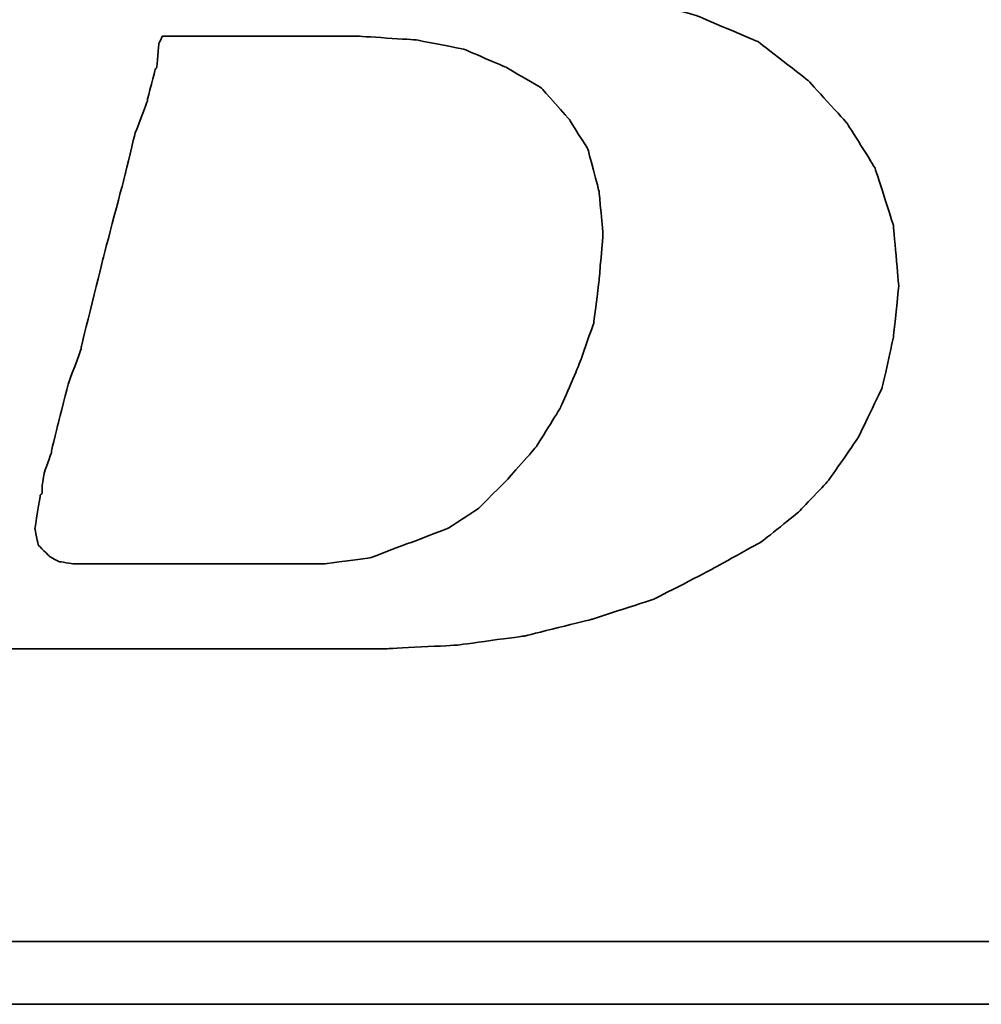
# Model space of a CAD drawing. Header units: millimetres. Extents: x 6 to 163, y -1 to 94.
# Tile 30 of 50: x 126.78 to 127.91, y 46.02 to 47.17. Entities that reach past the tile are written whole.
import ezdxf

# ---------------------------------------------------------------- set-up
doc = ezdxf.new("R2010")
doc.units = ezdxf.units.MM
doc.header["$LTSCALE"] = 0.1
doc.layers.add('DIM', color=4, linetype='CONTINUOUS')
doc.layers.add('layer 1', color=7, linetype='CONTINUOUS')

# ---------------------------------------------------------------- blocks, each defined once
blk = doc.blocks.new('TBI MOTION logo(完整正式版)')
at = {"layer": 'layer 1', "color": 22, "lineweight": 35}
for points, knots in [([(-64.65375, -6.86375), (-64.65375, -6.86375), (-64.84375, -7.29625), (-64.84375, -7.29625), (-64.84375, -7.29625), (-64.84375, -7.29625), (-64.86875, -7.34375), (-64.86875, -7.34375), (-64.86875, -7.34375), (-64.86875, -7.34375), (-64.86875, -7.36875), (-64.86875, -7.36875), (-64.86875, -7.36875), (-64.86875, -7.36875), (-65.15375, -7.65375), (-65.15375, -7.65375), (-65.15375, -7.65375), (-65.15375, -7.65375), (-65.17875, -7.65375), (-65.17875, -7.65375), (-65.17875, -7.65375), (-65.17875, -7.65375), (-65.20375, -7.67875), (-65.20375, -7.67875), (-65.20375, -7.67875), (-65.20375, -7.67875), (-65.58875, -7.87125), (-65.58875, -7.87125), (-65.58875, -7.87125), (-65.58875, -7.87125), (-65.63375, -7.87125), (-65.63375, -7.87125), (-65.63375, -7.87125), (-65.63375, -7.87125), (-65.65875, -7.89375), (-65.65875, -7.89375), (-65.65875, -7.89375), (-65.65875, -7.89375), (-66.09375, -7.94375), (-66.09375, -7.94375), (-66.09375, -7.94375), (-66.09375, -7.94375), (-66.11375, -7.94375), (-66.11375, -7.94375), (-66.11375, -7.94375), (-66.11375, -7.94375), (-66.16375, -7.94375), (-66.16375, -7.94375), (-66.16375, -7.94375), (-66.16375, -7.94375), (-66.30875, -7.94375), (-66.30875, -7.94375), (-66.30875, -7.94375), (-66.30875, -7.94375), (-66.69375, -7.94375), (-66.69375, -7.94375), (-66.69375, -7.94375), (-66.69375, -7.94375), (-67.07375, -7.94375), (-67.07375, -7.94375), (-67.07375, -7.94375), (-67.07375, -7.94375), (-67.12375, -7.94375), (-67.12375, -7.94375), (-67.12375, -7.94375), (-67.12375, -7.94375), (-67.12375, -7.96625), (-67.12375, -7.96625), (-67.12375, -7.96625), (-67.12375, -7.96625), (-67.14875, -7.99125), (-67.14875, -7.99125), (-67.14875, -7.99125), (-67.14875, -7.99125), (-67.24375, -8.34875), (-67.24375, -8.34875), (-67.24375, -8.34875), (-67.24375, -8.34875), (-67.31375, -8.68625), (-67.31375, -8.68625), (-67.31375, -8.68625), (-67.31375, -8.68625), (-67.26875, -8.68625), (-67.26875, -8.68625), (-67.26875, -8.68625), (-67.26875, -8.68625), (-67.07375, -8.68625), (-67.07375, -8.68625), (-67.07375, -8.68625), (-67.07375, -8.68625), (-66.54875, -8.68625), (-66.54875, -8.68625), (-66.54875, -8.68625), (-66.54875, -8.68625), (-65.82625, -8.68625), (-65.82625, -8.68625), (-65.82625, -8.68625), (-65.82625, -8.68625), (-65.01375, -8.68625), (-65.01375, -8.68625), (-65.01375, -8.68625), (-65.01375, -8.68625), (-64.05375, -8.68625), (-64.05375, -8.68625), (-64.05375, -8.68625), (-64.05375, -8.68625), (-62.08375, -8.68625), (-62.08375, -8.68625), (-62.08375, -8.68625), (-62.08375, -8.68625), (-60.06875, -8.68625), (-60.06875, -8.68625), (-60.06875, -8.68625), (-60.06875, -8.68625), (-59.10875, -8.68625), (-59.10875, -8.68625), (-59.10875, -8.68625), (-59.10875, -8.68625), (-58.29375, -8.68625), (-58.29375, -8.68625), (-58.29375, -8.68625), (-58.29375, -8.68625), (-57.57375, -8.68625), (-57.57375, -8.68625), (-57.57375, -8.68625), (-57.57375, -8.68625), (-57.04875, -8.68625), (-57.04875, -8.68625), (-57.04875, -8.68625), (-57.04875, -8.68625), (-56.85375, -8.68625), (-56.85375, -8.68625), (-56.85375, -8.68625), (-56.85375, -8.68625), (-56.70875, -8.68625), (-56.70875, -8.68625), (-56.70875, -8.68625), (-56.70875, -8.68625), (-56.61375, -8.68625), (-56.61375, -8.68625), (-56.61375, -8.68625), (-56.61375, -8.68625), (-56.56875, -8.68625), (-56.56875, -8.68625), (-56.56875, -8.68625), (-56.56875, -8.68625), (-55.65375, -8.63875), (-55.65375, -8.63875), (-55.65375, -8.63875), (-55.65375, -8.63875), (-54.76875, -8.51875), (-54.76875, -8.51875), (-54.76875, -8.51875), (-54.76875, -8.51875), (-53.90375, -8.30375), (-53.90375, -8.30375), (-53.90375, -8.30375), (-53.90375, -8.30375), (-53.08875, -8.03875), (-53.08875, -8.03875), (-53.08875, -8.03875), (-53.08875, -8.03875), (-52.34375, -7.65375), (-52.34375, -7.65375), (-52.34375, -7.65375), (-52.34375, -7.65375), (-51.69875, -7.29625), (-51.69875, -7.29625), (-51.69875, -7.29625), (-51.69875, -7.29625), (-51.21875, -6.91125), (-51.21875, -6.91125), (-51.21875, -6.91125), (-51.21875, -6.91125), (-50.83375, -6.50375), (-50.83375, -6.50375), (-50.83375, -6.50375), (-50.83375, -6.50375), (-50.44875, -5.94875), (-50.44875, -5.94875), (-50.44875, -5.94875), (-50.44875, -5.94875), (-50.13875, -5.30375), (-50.13875, -5.30375), (-50.13875, -5.30375), (-50.13875, -5.30375), (-49.99375, -4.65375), (-49.99375, -4.65375), (-49.99375, -4.65375), (-49.99375, -4.65375), (-49.92375, -3.98375), (-49.92375, -3.98375), (-49.92375, -3.98375), (-49.92375, -3.98375), (-49.99375, -3.19374), (-49.99375, -3.19374), (-49.99375, -3.19374), (-49.99375, -3.19374), (-50.23374, -2.44874), (-50.23374, -2.44874), (-50.23374, -2.44874), (-50.23374, -2.44874), (-50.59375, -1.87374), (-50.59375, -1.87374), (-50.59375, -1.87374), (-50.59375, -1.87374), (-51.09875, -1.31874), (-51.09875, -1.31874), (-51.09875, -1.31874), (-51.09875, -1.31874), (-51.74375, -0.81875), (-51.74375, -0.81875), (-51.74375, -0.81875), (-51.74375, -0.81875), (-52.53875, -0.48125), (-52.53875, -0.48125), (-52.53875, -0.48125), (-52.53875, -0.48125), (-53.47375, -0.21875), (-53.47375, -0.21875), (-53.47375, -0.21875), (-53.47375, -0.21875), (-54.52875, -0.04874), (-54.52875, -0.04874), (-54.52875, -0.04874), (-54.52875, -0.04874), (-55.65375, 0.12125), (-55.65375, 0.12125), (-55.65375, 0.12125), (-55.65375, 0.12125), (-54.50375, 0.28624), (-54.50375, 0.28624), (-54.50375, 0.28624), (-54.50375, 0.28624), (-53.83375, 0.38124), (-53.83375, 0.38124), (-53.83375, 0.38124), (-53.83375, 0.38124), (-53.18375, 0.50125), (-53.18375, 0.50125), (-53.18375, 0.50125), (-53.18375, 0.50125), (-52.55875, 0.66874), (-52.55875, 0.66874), (-52.55875, 0.66874), (-52.55875, 0.66874), (-52.03375, 0.86124), (-52.03375, 0.86124), (-52.03375, 0.86124), (-52.03375, 0.86124), (-51.50374, 1.03124), (-51.50374, 1.03124), (-51.50374, 1.03124), (-51.50374, 1.03124), (-51.09875, 1.27125), (-51.09875, 1.27125), (-51.09875, 1.27125), (-51.09875, 1.27125), (-50.71375, 1.48624), (-50.71375, 1.48624), (-50.71375, 1.48624), (-50.71375, 1.48624), (-50.37625, 1.77625), (-50.37625, 1.77625), (-50.37625, 1.77625), (-50.37625, 1.77625), (-49.82375, 2.37625), (-49.82375, 2.37625), (-49.82375, 2.37625), (-49.82375, 2.37625), (-49.41875, 2.99625), (-49.41875, 2.99625), (-49.41875, 2.99625), (-49.41875, 2.99625), (-49.22375, 3.76625), (-49.22375, 3.76625), (-49.22375, 3.76625), (-49.22375, 3.76625), (-49.15375, 4.50874), (-49.15375, 4.50874), (-49.15375, 4.50874), (-49.15375, 4.50874), (-49.20375, 5.25125), (-49.20375, 5.25125), (-49.20375, 5.25125), (-49.20375, 5.25125), (-49.41875, 5.92625), (-49.41875, 5.92625), (-49.41875, 5.92625), (-49.41875, 5.92625), (-49.77875, 6.47625), (-49.77875, 6.47625), (-49.77875, 6.47625), (-49.77875, 6.47625), (-50.33125, 7.02624), (-50.33125, 7.02624), (-50.33125, 7.02624), (-50.33125, 7.02624), (-51.00125, 7.43625), (-51.00125, 7.43625), (-51.00125, 7.43625), (-51.00125, 7.43625), (-51.79375, 7.72625), (-51.79375, 7.72625), (-51.79375, 7.72625), (-51.79375, 7.72625), (-52.72875, 7.89124), (-52.72875, 7.89124), (-52.72875, 7.89124), (-52.72875, 7.89124), (-53.83375, 7.98625), (-53.83375, 7.98625), (-53.83375, 7.98625), (-53.83375, 7.98625), (-53.92875, 7.98625), (-53.92875, 7.98625), (-53.92875, 7.98625), (-53.92875, 7.98625), (-54.26375, 7.98625), (-54.26375, 7.98625), (-54.26375, 7.98625), (-54.26375, 7.98625), (-54.74375, 7.98625), (-54.74375, 7.98625), (-54.74375, 7.98625), (-54.74375, 7.98625), (-55.36875, 7.98625), (-55.36875, 7.98625), (-55.36875, 7.98625), (-55.36875, 7.98625), (-56.13375, 7.98625), (-56.13375, 7.98625), (-56.13375, 7.98625), (-56.13375, 7.98625), (-56.94875, 7.98625), (-56.94875, 7.98625), (-56.94875, 7.98625), (-56.94875, 7.98625), (-58.77625, 7.98625), (-58.77625, 7.98625), (-58.77625, 7.98625), (-58.77625, 7.98625), (-60.59875, 7.98625), (-60.59875, 7.98625), (-60.59875, 7.98625), (-60.59875, 7.98625), (-61.41375, 7.98625), (-61.41375, 7.98625), (-61.41375, 7.98625), (-61.41375, 7.98625), (-62.17875, 7.98625), (-62.17875, 7.98625), (-62.17875, 7.98625), (-62.17875, 7.98625), (-62.80375, 7.98625), (-62.80375, 7.98625), (-62.80375, 7.98625), (-62.80375, 7.98625), (-63.30625, 7.98625), (-63.30625, 7.98625), (-63.30625, 7.98625), (-63.30625, 7.98625), (-63.57375, 7.98625), (-63.57375, 7.98625), (-63.57375, 7.98625), (-63.57375, 7.98625), (-63.57375, 7.96375), (-63.57375, 7.96375), (-63.57375, 7.96375), (-63.57375, 7.96375), (-63.59875, 7.94125), (-63.59875, 7.94125), (-63.59875, 7.94125), (-63.59875, 7.94125), (-63.69375, 7.55625), (-63.69375, 7.55625), (-63.69375, 7.55625), (-63.69375, 7.55625), (-63.76375, 7.24624), (-63.76375, 7.24624), (-63.76375, 7.24624), (-63.76375, 7.24624), (-63.23875, 7.24624), (-63.23875, 7.24624), (-63.23875, 7.24624), (-63.23875, 7.24624), (-62.75875, 7.24624), (-62.75875, 7.24624), (-62.75875, 7.24624), (-62.75875, 7.24624), (-62.61125, 7.24624), (-62.61125, 7.24624), (-62.61125, 7.24624), (-62.61125, 7.24624), (-62.56625, 7.24624), (-62.56625, 7.24624), (-62.56625, 7.24624), (-62.56625, 7.24624), (-62.22875, 7.24624), (-62.22875, 7.24624), (-62.22875, 7.24624), (-62.22875, 7.24624), (-62.20375, 7.24624), (-62.20375, 7.24624), (-62.20375, 7.24624), (-62.20375, 7.24624), (-62.17875, 7.21875), (-62.17875, 7.21875), (-62.17875, 7.21875), (-62.17875, 7.21875), (-61.96375, 7.17125), (-61.96375, 7.17125), (-61.96375, 7.17125), (-61.96375, 7.17125), (-61.72375, 7.12624), (-61.72375, 7.12624), (-61.72375, 7.12624), (-61.72375, 7.12624), (-61.70375, 7.12624), (-61.70375, 7.12624), (-61.70375, 7.12624), (-61.70375, 7.12624), (-61.55875, 7.07624), (-61.55875, 7.07624), (-61.55875, 7.07624), (-61.55875, 7.07624), (-61.50875, 7.07624), (-61.50875, 7.07624), (-61.50875, 7.07624), (-61.50875, 7.07624), (-61.48375, 7.02624), (-61.48375, 7.02624), (-61.48375, 7.02624), (-61.48375, 7.02624), (-61.31875, 6.83375), (-61.31875, 6.83375), (-61.31875, 6.83375), (-61.31875, 6.83375), (-61.29375, 6.81125), (-61.29375, 6.81125), (-61.29375, 6.81125), (-61.29375, 6.81125), (-61.29375, 6.78625), (-61.29375, 6.78625), (-61.29375, 6.78625), (-61.29375, 6.78625), (-61.19875, 6.50124), (-61.19875, 6.50124), (-61.19875, 6.50124), (-61.19875, 6.50124), (-61.17375, 6.45124), (-61.17375, 6.45124), (-61.17375, 6.45124), (-61.17375, 6.45124), (-61.19875, 6.40625), (-61.19875, 6.40625), (-61.19875, 6.40625), (-61.19875, 6.40625), (-61.26875, 5.99624), (-61.26875, 5.99624), (-61.26875, 5.99624), (-61.26875, 5.99624), (-61.26875, 5.85125), (-61.26875, 5.85125), (-61.26875, 5.85125), (-61.26875, 5.85125), (-61.26875, 5.82625), (-61.26875, 5.82625), (-61.26875, 5.82625), (-61.26875, 5.82625), (-61.29375, 5.80625), (-61.29375, 5.80625), (-61.29375, 5.80625), (-61.29375, 5.80625), (-61.34125, 5.66125), (-61.34125, 5.66125), (-61.34125, 5.66125), (-61.34125, 5.66125), (-61.41375, 5.44625), (-61.41375, 5.44625), (-61.41375, 5.44625), (-61.41375, 5.44625), (-61.48375, 5.15625), (-61.48375, 5.15625), (-61.48375, 5.15625), (-61.48375, 5.15625), (-61.58375, 4.82124), (-61.58375, 4.82124), (-61.58375, 4.82124), (-61.58375, 4.82124), (-61.79875, 4.00375), (-61.79875, 4.00375), (-61.79875, 4.00375), (-61.79875, 4.00375), (-62.05875, 2.99625), (-62.05875, 2.99625), (-62.05875, 2.99625), (-62.05875, 2.99625), (-62.34875, 1.91625), (-62.34875, 1.91625), (-62.34875, 1.91625), (-62.34875, 1.91625), (-62.97375, -0.41124), (-62.97375, -0.41124), (-62.97375, -0.41124), (-62.97375, -0.41124), (-63.59875, -2.75875), (-63.59875, -2.75875), (-63.59875, -2.75875), (-63.59875, -2.75875), (-63.88375, -3.86374), (-63.88375, -3.86374), (-63.88375, -3.86374), (-63.88375, -3.86374), (-64.14875, -4.82374), (-64.14875, -4.82374), (-64.14875, -4.82374), (-64.14875, -4.82374), (-64.36375, -5.64125), (-64.36375, -5.64125), (-64.36375, -5.64125), (-64.36375, -5.64125), (-64.43625, -5.97625), (-64.43625, -5.97625), (-64.43625, -5.97625), (-64.43625, -5.97625), (-64.50875, -6.28625), (-64.50875, -6.28625), (-64.50875, -6.28625), (-64.50875, -6.28625), (-64.50875, -6.30875), (-64.50875, -6.30875), (-64.50875, -6.30875), (-64.50875, -6.30875), (-64.57875, -6.50375), (-64.57875, -6.50375), (-64.57875, -6.50375), (-64.57875, -6.50375), (-64.62875, -6.69625), (-64.62875, -6.69625), (-64.62875, -6.69625), (-64.62875, -6.69625), (-64.62875, -6.76875), (-64.62875, -6.76875), (-64.62875, -6.76875), (-64.62875, -6.76875), (-64.62875, -6.81375), (-64.62875, -6.81375), (-64.62875, -6.81375), (-64.62875, -6.81375), (-64.62875, -6.83875), (-64.62875, -6.83875), (-64.62875, -6.83875), (-64.62875, -6.83875), (-64.65375, -6.86375), (-64.65375, -6.86375)], [0, 0, 0, 0, 0.00719424, 0.00719424, 0.00719424, 0.00719425, 0.01438849, 0.01438849, 0.01438849, 0.0143885, 0.02158273, 0.02158273, 0.02158273, 0.02158274, 0.02877698, 0.02877698, 0.02877698, 0.02877699, 0.03597122, 0.03597122, 0.03597122, 0.03597123, 0.04316547, 0.04316547, 0.04316547, 0.04316548, 0.05035971, 0.05035971, 0.05035971, 0.05035972, 0.05755396, 0.05755396, 0.05755396, 0.05755397, 0.0647482, 0.0647482, 0.0647482, 0.06474821, 0.07194245, 0.07194245, 0.07194245, 0.07194246, 0.07913669, 0.07913669, 0.07913669, 0.0791367, 0.08633094, 0.08633094, 0.08633094, 0.08633095, 0.09352518, 0.09352518, 0.09352518, 0.09352519, 0.10071942, 0.10071942, 0.10071942, 0.10071943, 0.10791367, 0.10791367, 0.10791367, 0.10791368, 0.11510791, 0.11510791, 0.11510791, 0.11510792, 0.12230216, 0.12230216, 0.12230216, 0.12230217, 0.1294964, 0.1294964, 0.1294964, 0.12949641, 0.13669065, 0.13669065, 0.13669065, 0.13669066, 0.14388489, 0.14388489, 0.14388489, 0.1438849, 0.15107914, 0.15107914, 0.15107914, 0.15107915, 0.15827338, 0.15827338, 0.15827338, 0.15827339, 0.16546763, 0.16546763, 0.16546763, 0.16546764, 0.17266187, 0.17266187, 0.17266187, 0.17266188, 0.17985612, 0.17985612, 0.17985612, 0.17985613, 0.18705036, 0.18705036, 0.18705036, 0.18705037, 0.1942446, 0.1942446, 0.1942446, 0.19424461, 0.20143885, 0.20143885, 0.20143885, 0.20143886, 0.20863309, 0.20863309, 0.20863309, 0.2086331, 0.21582734, 0.21582734, 0.21582734, 0.21582735, 0.22302158, 0.22302158, 0.22302158, 0.22302159, 0.23021583, 0.23021583, 0.23021583, 0.23021584, 0.23741007, 0.23741007, 0.23741007, 0.23741008, 0.24460432, 0.24460432, 0.24460432, 0.24460433, 0.25179856, 0.25179856, 0.25179856, 0.25179857, 0.25899281, 0.25899281, 0.25899281, 0.25899282, 0.26618705, 0.26618705, 0.26618705, 0.26618706, 0.27338129, 0.27338129, 0.27338129, 0.2733813, 0.28057554, 0.28057554, 0.28057554, 0.28057555, 0.28776978, 0.28776978, 0.28776978, 0.28776979, 0.29496403, 0.29496403, 0.29496403, 0.29496404, 0.30215827, 0.30215827, 0.30215827, 0.30215828, 0.30935252, 0.30935252, 0.30935252, 0.30935253, 0.31654676, 0.31654676, 0.31654676, 0.31654677, 0.32374101, 0.32374101, 0.32374101, 0.32374102, 0.33093525, 0.33093525, 0.33093525, 0.33093526, 0.3381295, 0.3381295, 0.3381295, 0.33812951, 0.34532374, 0.34532374, 0.34532374, 0.34532375, 0.35251799, 0.35251799, 0.35251799, 0.352518, 0.35971223, 0.35971223, 0.35971223, 0.35971224, 0.36690647, 0.36690647, 0.36690647, 0.36690648, 0.37410072, 0.37410072, 0.37410072, 0.37410073, 0.38129496, 0.38129496, 0.38129496, 0.38129497, 0.38848921, 0.38848921, 0.38848921, 0.38848922, 0.39568345, 0.39568345, 0.39568345, 0.39568346, 0.4028777, 0.4028777, 0.4028777, 0.40287771, 0.41007194, 0.41007194, 0.41007194, 0.41007195, 0.41726619, 0.41726619, 0.41726619, 0.4172662, 0.42446043, 0.42446043, 0.42446043, 0.42446044, 0.43165468, 0.43165468, 0.43165468, 0.43165469, 0.43884892, 0.43884892, 0.43884892, 0.43884893, 0.44604317, 0.44604317, 0.44604317, 0.44604318, 0.45323741, 0.45323741, 0.45323741, 0.45323742, 0.46043165, 0.46043165, 0.46043165, 0.46043166, 0.4676259, 0.4676259, 0.4676259, 0.46762591, 0.47482014, 0.47482014, 0.47482014, 0.47482015, 0.48201439, 0.48201439, 0.48201439, 0.4820144, 0.48920863, 0.48920863, 0.48920863, 0.48920864, 0.49640288, 0.49640288, 0.49640288, 0.49640289, 0.50359712, 0.50359712, 0.50359712, 0.50359713, 0.51079137, 0.51079137, 0.51079137, 0.51079138, 0.51798561, 0.51798561, 0.51798561, 0.51798562, 0.52517986, 0.52517986, 0.52517986, 0.52517987, 0.5323741, 0.5323741, 0.5323741, 0.53237411, 0.53956835, 0.53956835, 0.53956835, 0.53956836, 0.54676259, 0.54676259, 0.54676259, 0.5467626, 0.55395683, 0.55395683, 0.55395683, 0.55395684, 0.56115108, 0.56115108, 0.56115108, 0.56115109, 0.56834532, 0.56834532, 0.56834532, 0.56834533, 0.57553957, 0.57553957, 0.57553957, 0.57553958, 0.58273381, 0.58273381, 0.58273381, 0.58273382, 0.58992806, 0.58992806, 0.58992806, 0.58992807, 0.5971223, 0.5971223, 0.5971223, 0.59712231, 0.60431655, 0.60431655, 0.60431655, 0.60431656, 0.61151079, 0.61151079, 0.61151079, 0.6115108, 0.61870504, 0.61870504, 0.61870504, 0.61870505, 0.62589928, 0.62589928, 0.62589928, 0.62589929, 0.63309353, 0.63309353, 0.63309353, 0.63309354, 0.64028777, 0.64028777, 0.64028777, 0.64028778, 0.64748201, 0.64748201, 0.64748201, 0.64748202, 0.65467626, 0.65467626, 0.65467626, 0.65467627, 0.6618705, 0.6618705, 0.6618705, 0.66187051, 0.66906475, 0.66906475, 0.66906475, 0.66906476, 0.67625899, 0.67625899, 0.67625899, 0.676259, 0.68345324, 0.68345324, 0.68345324, 0.68345325, 0.69064748, 0.69064748, 0.69064748, 0.69064749, 0.69784173, 0.69784173, 0.69784173, 0.69784174, 0.70503597, 0.70503597, 0.70503597, 0.70503598, 0.71223022, 0.71223022, 0.71223022, 0.71223023, 0.71942446, 0.71942446, 0.71942446, 0.71942447, 0.72661871, 0.72661871, 0.72661871, 0.72661872, 0.73381295, 0.73381295, 0.73381295, 0.73381296, 0.74100719, 0.74100719, 0.74100719, 0.7410072, 0.74820144, 0.74820144, 0.74820144, 0.74820145, 0.75539568, 0.75539568, 0.75539568, 0.75539569, 0.76258993, 0.76258993, 0.76258993, 0.76258994, 0.76978417, 0.76978417, 0.76978417, 0.76978418, 0.77697842, 0.77697842, 0.77697842, 0.77697843, 0.78417266, 0.78417266, 0.78417266, 0.78417267, 0.79136691, 0.79136691, 0.79136691, 0.79136692, 0.79856115, 0.79856115, 0.79856115, 0.79856116, 0.8057554, 0.8057554, 0.8057554, 0.80575541, 0.81294964, 0.81294964, 0.81294964, 0.81294965, 0.82014388, 0.82014388, 0.82014388, 0.82014389, 0.82733813, 0.82733813, 0.82733813, 0.82733814, 0.83453237, 0.83453237, 0.83453237, 0.83453238, 0.84172662, 0.84172662, 0.84172662, 0.84172663, 0.84892086, 0.84892086, 0.84892086, 0.84892087, 0.85611511, 0.85611511, 0.85611511, 0.85611512, 0.86330935, 0.86330935, 0.86330935, 0.86330936, 0.8705036, 0.8705036, 0.8705036, 0.87050361, 0.87769784, 0.87769784, 0.87769784, 0.87769785, 0.88489209, 0.88489209, 0.88489209, 0.8848921, 0.89208633, 0.89208633, 0.89208633, 0.89208634, 0.89928058, 0.89928058, 0.89928058, 0.89928059, 0.90647482, 0.90647482, 0.90647482, 0.90647483, 0.91366906, 0.91366906, 0.91366906, 0.91366907, 0.92086331, 0.92086331, 0.92086331, 0.92086332, 0.92805755, 0.92805755, 0.92805755, 0.92805756, 0.9352518, 0.9352518, 0.9352518, 0.93525181, 0.94244604, 0.94244604, 0.94244604, 0.94244605, 0.94964029, 0.94964029, 0.94964029, 0.9496403, 0.95683453, 0.95683453, 0.95683453, 0.95683454, 0.96402878, 0.96402878, 0.96402878, 0.96402879, 0.97122302, 0.97122302, 0.97122302, 0.97122303, 0.97841727, 0.97841727, 0.97841727, 0.97841728, 0.98561151, 0.98561151, 0.98561151, 0.98561152, 0.99280576, 0.99280576, 0.99280576, 0.99280577, 1, 1, 1, 1]), ([(-61.03125, -6.57375), (-61.03125, -6.57375), (-61.03125, -6.67125), (-61.03125, -6.67125), (-61.03125, -6.67125), (-61.03125, -6.67125), (-61.05375, -6.69625), (-61.05375, -6.69625), (-61.05375, -6.69625), (-61.05375, -6.69625), (-61.12375, -7.12875), (-61.12375, -7.12875), (-61.12375, -7.12875), (-61.12375, -7.12875), (-61.07875, -7.34375), (-61.07875, -7.34375), (-61.07875, -7.34375), (-61.07875, -7.34375), (-60.93375, -7.48875), (-60.93375, -7.48875), (-60.93375, -7.48875), (-60.93375, -7.48875), (-60.81375, -7.55625), (-60.81375, -7.55625), (-60.81375, -7.55625), (-60.81375, -7.55625), (-60.62375, -7.58375), (-60.62375, -7.58375), (-60.62375, -7.58375), (-60.62375, -7.58375), (-60.30875, -7.58375), (-60.30875, -7.58375), (-60.30875, -7.58375), (-60.30875, -7.58375), (-59.97375, -7.58375), (-59.97375, -7.58375), (-59.97375, -7.58375), (-59.97375, -7.58375), (-59.87875, -7.58375), (-59.87875, -7.58375), (-59.87875, -7.58375), (-59.87875, -7.58375), (-59.63625, -7.58375), (-59.63625, -7.58375), (-59.63625, -7.58375), (-59.63625, -7.58375), (-58.96875, -7.58375), (-58.96875, -7.58375), (-58.96875, -7.58375), (-58.96875, -7.58375), (-58.29375, -7.58375), (-58.29375, -7.58375), (-58.29375, -7.58375), (-58.29375, -7.58375), (-58.05375, -7.58375), (-58.05375, -7.58375), (-58.05375, -7.58375), (-58.05375, -7.58375), (-57.98375, -7.58375), (-57.98375, -7.58375), (-57.98375, -7.58375), (-57.98375, -7.58375), (-57.35875, -7.58375), (-57.35875, -7.58375), (-57.35875, -7.58375), (-57.35875, -7.58375), (-56.78375, -7.50875), (-56.78375, -7.50875), (-56.78375, -7.50875), (-56.78375, -7.50875), (-56.27875, -7.31875), (-56.27875, -7.31875), (-56.27875, -7.31875), (-56.27875, -7.31875), (-55.77375, -7.12875), (-55.77375, -7.12875), (-55.77375, -7.12875), (-55.77375, -7.12875), (-55.36875, -6.86375), (-55.36875, -6.86375), (-55.36875, -6.86375), (-55.36875, -6.86375), (-55.00875, -6.50375), (-55.00875, -6.50375), (-55.00875, -6.50375), (-55.00875, -6.50375), (-54.62375, -6.06875), (-54.62375, -6.06875), (-54.62375, -6.06875), (-54.62375, -6.06875), (-54.31375, -5.56875), (-54.31375, -5.56875), (-54.31375, -5.56875), (-54.31375, -5.56875), (-54.07375, -5.01625), (-54.07375, -5.01625), (-54.07375, -5.01625), (-54.07375, -5.01625), (-53.87875, -4.46374), (-53.87875, -4.46374), (-53.87875, -4.46374), (-53.87875, -4.46374), (-53.80875, -3.91375), (-53.80875, -3.91375), (-53.80875, -3.91375), (-53.80875, -3.91375), (-53.75875, -3.31375), (-53.75875, -3.31375), (-53.75875, -3.31375), (-53.75875, -3.31375), (-53.80875, -2.75875), (-53.80875, -2.75875), (-53.80875, -2.75875), (-53.80875, -2.75875), (-53.95375, -2.20875), (-53.95375, -2.20875), (-53.95375, -2.20875), (-53.95375, -2.20875), (-54.19375, -1.82625), (-54.19375, -1.82625), (-54.19375, -1.82625), (-54.19375, -1.82625), (-54.55375, -1.41875), (-54.55375, -1.41875), (-54.55375, -1.41875), (-54.55375, -1.41875), (-55.00875, -1.15125), (-55.00875, -1.15125), (-55.00875, -1.15125), (-55.00875, -1.15125), (-55.56125, -0.91375), (-55.56125, -0.91375), (-55.56125, -0.91375), (-55.56125, -0.91375), (-56.18125, -0.79375), (-56.18125, -0.79375), (-56.18125, -0.79375), (-56.18125, -0.79375), (-56.94875, -0.74374), (-56.94875, -0.74374), (-56.94875, -0.74374), (-56.94875, -0.74374), (-56.99875, -0.74374), (-56.99875, -0.74374), (-56.99875, -0.74374), (-56.99875, -0.74374), (-57.09375, -0.74374), (-57.09375, -0.74374), (-57.09375, -0.74374), (-57.09375, -0.74374), (-57.38375, -0.74374), (-57.38375, -0.74374), (-57.38375, -0.74374), (-57.38375, -0.74374), (-57.76875, -0.74374), (-57.76875, -0.74374), (-57.76875, -0.74374), (-57.76875, -0.74374), (-58.24625, -0.74374), (-58.24625, -0.74374), (-58.24625, -0.74374), (-58.24625, -0.74374), (-58.72875, -0.74374), (-58.72875, -0.74374), (-58.72875, -0.74374), (-58.72875, -0.74374), (-59.20875, -0.74374), (-59.20875, -0.74374), (-59.20875, -0.74374), (-59.20875, -0.74374), (-59.46875, -0.74374), (-59.46875, -0.74374), (-59.46875, -0.74374), (-59.46875, -0.74374), (-59.51625, -0.83875), (-59.51625, -0.83875), (-59.51625, -0.83875), (-59.51625, -0.83875), (-59.54375, -1.15125), (-59.54375, -1.15125), (-59.54375, -1.15125), (-59.54375, -1.15125), (-59.56375, -1.17874), (-59.56375, -1.17874), (-59.56375, -1.17874), (-59.56375, -1.17874), (-59.66375, -1.55875), (-59.66375, -1.55875), (-59.66375, -1.55875), (-59.66375, -1.55875), (-59.66375, -1.58375), (-59.66375, -1.58375), (-59.66375, -1.58375), (-59.66375, -1.58375), (-59.82875, -2.01874), (-59.82875, -2.01874), (-59.82875, -2.01874), (-59.82875, -2.01874), (-59.94875, -2.52125), (-59.94875, -2.52125), (-59.94875, -2.52125), (-59.94875, -2.52125), (-60.23875, -3.62375), (-60.23875, -3.62375), (-60.23875, -3.62375), (-60.23875, -3.62375), (-60.52375, -4.77624), (-60.52375, -4.77624), (-60.52375, -4.77624), (-60.52375, -4.77624), (-60.52375, -4.79874), (-60.52375, -4.79874), (-60.52375, -4.79874), (-60.52375, -4.79874), (-60.69125, -5.25375), (-60.69125, -5.25375), (-60.69125, -5.25375), (-60.69125, -5.25375), (-60.81375, -5.73625), (-60.81375, -5.73625), (-60.81375, -5.73625), (-60.81375, -5.73625), (-60.90875, -6.11875), (-60.90875, -6.11875), (-60.90875, -6.11875), (-60.90875, -6.11875), (-60.90875, -6.14375), (-60.90875, -6.14375), (-60.90875, -6.14375), (-60.90875, -6.14375), (-61.00375, -6.40875), (-61.00375, -6.40875), (-61.00375, -6.40875), (-61.00375, -6.40875), (-61.03125, -6.57375), (-61.03125, -6.57375)], [0, 0, 0, 0, 0.01694915, 0.01694915, 0.01694915, 0.01694916, 0.03389831, 0.03389831, 0.03389831, 0.03389832, 0.05084746, 0.05084746, 0.05084746, 0.05084747, 0.06779661, 0.06779661, 0.06779661, 0.06779662, 0.08474576, 0.08474576, 0.08474576, 0.08474577, 0.10169492, 0.10169492, 0.10169492, 0.10169493, 0.11864407, 0.11864407, 0.11864407, 0.11864408, 0.13559322, 0.13559322, 0.13559322, 0.13559323, 0.15254237, 0.15254237, 0.15254237, 0.15254238, 0.16949153, 0.16949153, 0.16949153, 0.16949154, 0.18644068, 0.18644068, 0.18644068, 0.18644069, 0.20338983, 0.20338983, 0.20338983, 0.20338984, 0.22033898, 0.22033898, 0.22033898, 0.22033899, 0.23728814, 0.23728814, 0.23728814, 0.23728815, 0.25423729, 0.25423729, 0.25423729, 0.2542373, 0.27118644, 0.27118644, 0.27118644, 0.27118645, 0.28813559, 0.28813559, 0.28813559, 0.2881356, 0.30508475, 0.30508475, 0.30508475, 0.30508476, 0.3220339, 0.3220339, 0.3220339, 0.32203391, 0.33898305, 0.33898305, 0.33898305, 0.33898306, 0.3559322, 0.3559322, 0.3559322, 0.35593221, 0.37288136, 0.37288136, 0.37288136, 0.37288137, 0.38983051, 0.38983051, 0.38983051, 0.38983052, 0.40677966, 0.40677966, 0.40677966, 0.40677967, 0.42372881, 0.42372881, 0.42372881, 0.42372882, 0.44067797, 0.44067797, 0.44067797, 0.44067798, 0.45762712, 0.45762712, 0.45762712, 0.45762713, 0.47457627, 0.47457627, 0.47457627, 0.47457628, 0.49152542, 0.49152542, 0.49152542, 0.49152543, 0.50847458, 0.50847458, 0.50847458, 0.50847459, 0.52542373, 0.52542373, 0.52542373, 0.52542374, 0.54237288, 0.54237288, 0.54237288, 0.54237289, 0.55932203, 0.55932203, 0.55932203, 0.55932204, 0.57627119, 0.57627119, 0.57627119, 0.5762712, 0.59322034, 0.59322034, 0.59322034, 0.59322035, 0.61016949, 0.61016949, 0.61016949, 0.6101695, 0.62711864, 0.62711864, 0.62711864, 0.62711865, 0.6440678, 0.6440678, 0.6440678, 0.64406781, 0.66101695, 0.66101695, 0.66101695, 0.66101696, 0.6779661, 0.6779661, 0.6779661, 0.67796611, 0.69491525, 0.69491525, 0.69491525, 0.69491526, 0.71186441, 0.71186441, 0.71186441, 0.71186442, 0.72881356, 0.72881356, 0.72881356, 0.72881357, 0.74576271, 0.74576271, 0.74576271, 0.74576272, 0.76271186, 0.76271186, 0.76271186, 0.76271187, 0.77966102, 0.77966102, 0.77966102, 0.77966103, 0.79661017, 0.79661017, 0.79661017, 0.79661018, 0.81355932, 0.81355932, 0.81355932, 0.81355933, 0.83050847, 0.83050847, 0.83050847, 0.83050848, 0.84745763, 0.84745763, 0.84745763, 0.84745764, 0.86440678, 0.86440678, 0.86440678, 0.86440679, 0.88135593, 0.88135593, 0.88135593, 0.88135594, 0.89830508, 0.89830508, 0.89830508, 0.89830509, 0.91525424, 0.91525424, 0.91525424, 0.91525425, 0.93220339, 0.93220339, 0.93220339, 0.9322034, 0.94915254, 0.94915254, 0.94915254, 0.94915255, 0.96610169, 0.96610169, 0.96610169, 0.9661017, 0.98305085, 0.98305085, 0.98305085, 0.98305086, 1, 1, 1, 1]), ([(75.90875, -9.47875), (75.90875, -9.47875), (75.90875, -12.28625), (75.90875, -12.28625), (75.90875, -12.28625), (75.90875, -12.28625), (75.90875, -12.47875), (75.90875, -12.47875), (75.90875, -12.47875), (75.90875, -12.47875), (75.71625, -12.47875), (75.71625, -12.47875), (75.71625, -12.47875), (75.71625, -12.47875), (-88.32875, -12.47875), (-88.32875, -12.47875), (-88.32875, -12.47875), (-88.32875, -12.47875), (-88.32875, -13.29375), (-88.32875, -13.29375), (-88.32875, -13.29375), (-88.32875, -13.29375), (82.89125, -13.29375), (82.89125, -13.29375), (82.89125, -13.29375), (82.89125, -13.29375), (75.90875, -9.47875), (75.90875, -9.47875)], [0, 0, 0, 0, 0.14285714, 0.14285714, 0.14285714, 0.14285715, 0.28571429, 0.28571429, 0.28571429, 0.2857143, 0.42857143, 0.42857143, 0.42857143, 0.42857144, 0.57142857, 0.57142857, 0.57142857, 0.57142858, 0.71428571, 0.71428571, 0.71428571, 0.71428572, 0.85714286, 0.85714286, 0.85714286, 0.85714287, 1, 1, 1, 1])]:
    blk.add_open_spline(points, degree=3, knots=knots, dxfattribs=at)

msp = doc.modelspace()

# ---------------------------------------------------------------- block references
at = {"layer": 'DIM', "color": 7, "xscale": 0.0903878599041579, "yscale": 0.0903878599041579, "zscale": 0.0903878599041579}
msp.add_blockref('TBI MOTION logo(完整正式版)', (132.3221, 47.2187), dxfattribs=at)

doc.saveas('drawing.dxf')
